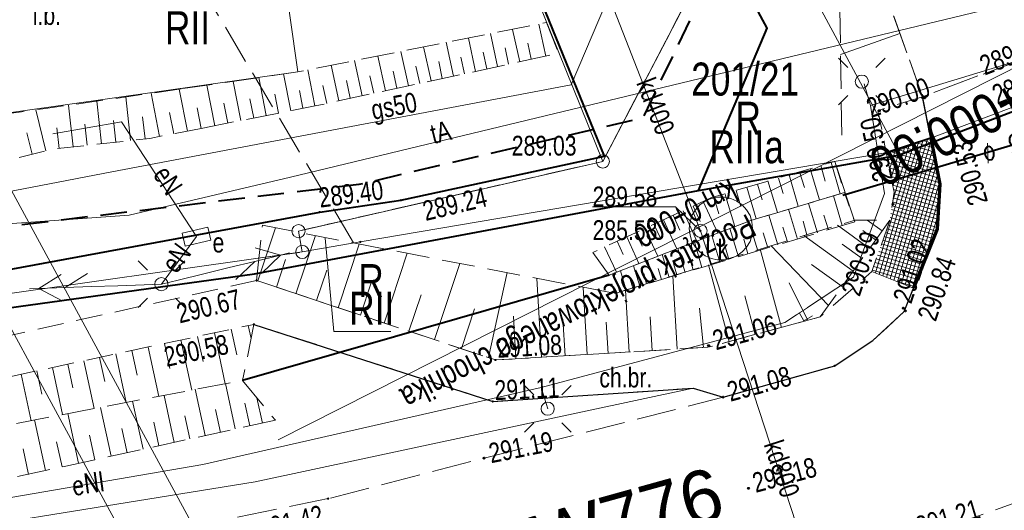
# Model space of a CAD drawing. Header units: metres. Extents: x 7437397 to 7437776, y 5556446 to 5556944.
# Tile 7 of 45: x 7437481 to 7437519, y 5556674 to 5556692. Entities that reach past the tile are written whole.
import ezdxf
from ezdxf.enums import TextEntityAlignment as Align

# ---------------------------------------------------------------- set-up
doc = ezdxf.new("R2010")
doc.units = ezdxf.units.M
doc.header["$MEASUREMENT"] = 0
for name, pattern in [('BUBZ01-500', [1.75, 1.25, -0.5]), ('DGN Style 2', [6.14715, 3.68829, -2.45886]), ('EGBK02-500', [2, 1.5, -0.5]), ('EGBU01-500', [1, 0.5, -0.5]), ('KTCR02-500', [1.5, 1, -0.5]), ('KTJZ01-500', [2, 1.5, -0.5])]:
    doc.linetypes.add(name, pattern=pattern)
doc.layers.get('0').update_dxf_attribs({"color": 250, "lineweight": 5})
for name, color, linetype, lineweight in [('202-Punkt graniczny stabilizowany trwale', 7, 'Continuous', 5), ('203-Punkt załamania granicy działki nie stabilizowany', 7, 'Continuous', 5), ('510-Podpora jednosłupowa symb.-STPOW', 7, 'Continuous', 5), ('_arkusz', 7, 'Continuous', 13), ('BUBZ01', 250, 'Continuous', 5), ('BUBZ01_1', 250, 'Continuous', 5), ('BUIB02_01', 250, 'Continuous', 5), ('BUIB05_01', 250, 'Continuous', 5), ('BUIB12_03', 250, 'Continuous', 5), ('D_kilometraz', 7, 'Continuous', 13), ('D_kraweznik', 7, 'Continuous', 70), ('D_kraweznik obnizony', 7, 'DGN Style 2', 70), ('D_obrzeze', 7, 'Continuous', 40), ('D_opisy', 7, 'Continuous', 13), ('D_zakres', 7, 'DGN Style 2', 13), ('EGBD03', 250, 'Continuous', 5), ('EGBK02', 250, 'Continuous', 5), ('EGBP04_02', 250, 'Continuous', 5), ('EGBP04_03', 250, 'Continuous', 5), ('EGBU01', 250, 'Continuous', 5), ('elementy drogowe', 250, 'Continuous', 5), ('inna budowla (powierzchnia)-Atr17', 7, 'Continuous', 5), ('KTCR02', 250, 'Continuous', 5), ('KTJZ01', 250, 'Continuous', 5), ('KTKR01', 250, 'Continuous', 5), ('KTOK01', 250, 'Continuous', 5), ('KTOK05_01', 250, 'Continuous', 5), ('latarnia na słupie lub maszcie (punkt)', 7, 'Continuous', 5), ('MPZP', 250, 'Continuous', 5), ('przewód elektroenergetyczny (linia)', 7, 'Continuous', 5), ('przewód elektroenergetyczny (linia)-Atr1', 7, 'Continuous', 5), ('przewód elektroenergetyczny niskiego napięcia (linia) - symbol', 7, 'Continuous', 5), ('przewód kanalizacyjny (linia)', 7, 'Continuous', 5), ('przewód kanalizacyjny (linia)-Atr1', 7, 'Continuous', 5), ('przewód telekomunikacyjny (linia) - symbol', 7, 'Continuous', 5), ('punkt o określonej wysokości (sieć kanalizacyjna)', 7, 'Continuous', 5), ('punkt o określonej wysokości (sieć kanalizacyjna)-Atr2', 7, 'Continuous', 5), ('punkt o określonej wysokości (sieć kanalizacyjna)-Atr3', 7, 'Continuous', 5), ('punkt wysokościowy naturalny', 7, 'Continuous', 5), ('punkt wysokościowy sztuczny', 7, 'Continuous', 5), ('RTPW01', 250, 'Continuous', 5), ('RTPW02', 250, 'Continuous', 5), ('rzedne dla projektanta', 250, 'Continuous', 5), ('SUPE', 250, 'Continuous', 5), ('SUPE_01', 250, 'Continuous', 5), ('SUPG_01', 250, 'Continuous', 5), ('SUPT_01', 250, 'Continuous', 5), ('SUSM01', 250, 'Continuous', 5), ('SUSM04_01_E', 250, 'Continuous', 5), ('szafa elektroenergetyczna (punkt)', 7, 'Continuous', 5), ('szafa elektroenergetyczna (punkt)-Atr17', 7, 'Continuous', 5), ('słup (punkt)', 7, 'Continuous', 5), ('Warstwa 14', 250, 'Continuous', 5), ('właz - siec kanalizacyjna (powierzchnia)', 7, 'Continuous', 5), ('właz okrągły - siec kanalizacyjna (punkt)', 7, 'Continuous', 5), ('właz okrągły - siec kanalizacyjna (punkt)-Atr17', 7, 'Continuous', 5)]:
    doc.layers.add(name, color=color, linetype=linetype, lineweight=lineweight)
doc.layers.add('DS_chodniki przebrukowanie', color=7, linetype='Continuous', lineweight=0, true_color=0x00aaaa)
doc.styles.get("Standard").update_dxf_attribs({"font": 'txt.shx', "width": 0.75})
doc.styles.add('Style-Arial', font='arial.ttf')
doc.styles.add('Style-Arial Narrow', font='ARIALN.TTF')
doc.linetypes.add('KTOK01-500', pattern='A,1.75,[13,dgnlstyle-rozp_2015.shx,S=0.002778,R=0,X=0,Y=0],1.75', length=3.5)
doc.linetypes.add('KTOK05_01-500', pattern='A,3.75,[13,dgnlstyle-rozp_2015.shx,S=0.002778,R=0,X=0,Y=0],3.75', length=7.5)

# ---------------------------------------------------------------- blocks, each defined once
blk = doc.blocks.new('PW01')
at = {"layer": 'punkt wysokościowy naturalny', "linetype": 'Continuous', "lineweight": 13}
h = blk.add_hatch(color=0, dxfattribs=at)
edge = h.paths.add_edge_path()
edge.add_arc((0, 0), 0.45, 0, 360)
blk = doc.blocks.new('US22')
at = {"color": 0, "linetype": 'Continuous', "lineweight": 13, "ltscale": 10}
blk.add_circle((0, 0), 2.5, dxfattribs=at)
blk = doc.blocks.new('203')
at = {"layer": '203-Punkt załamania granicy działki nie stabilizowany', "linetype": 'Continuous', "lineweight": 13}
h = blk.add_hatch(color=96, dxfattribs=at)
edge = h.paths.add_edge_path()
edge.add_arc((0, 0), 0.45, 0, 360)
blk = doc.blocks.new('202')
at = {"layer": '202-Punkt graniczny stabilizowany trwale', "color": 96, "linetype": 'Continuous', "lineweight": 13}
blk.add_circle((0, 0), 2.5, dxfattribs=at)
blk = doc.blocks.new('PW02')
at = {"layer": 'punkt wysokościowy sztuczny', "linetype": 'Continuous', "lineweight": 13}
h = blk.add_hatch(color=0, dxfattribs=at)
edge = h.paths.add_edge_path()
edge.add_arc((0, 0), 0.45, 0, 360)
blk = doc.blocks.new('SM011')
at = {"layer": 'latarnia na słupie lub maszcie (punkt)', "color": 0, "linetype": 'Continuous', "lineweight": 13}
for p, q in [((-5.3, 5.31), (-8.83, 8.84)), ((5.31, 5.31), (8.84, 8.84)), ((-5.3, -5.3), (-8.83, -8.83)), ((5.31, -5.3), (8.84, -8.83))]:
    blk.add_line(p, q, dxfattribs=at)
blk = doc.blocks.new('SM04')
at = {"layer": 'słup (punkt)', "color": 0, "linetype": 'Continuous', "lineweight": 13}
blk.add_circle((0, 0), 2.5, dxfattribs=at)
blk = doc.blocks.new('PT01')
at = {"color": 0, "linetype": 'Continuous', "lineweight": 13, "ltscale": 10}
for p, q in [((46.5, 0), (37.84, 5)), ((6.5, 0), (0, 0)), ((6.5, 0), (16.5, 0)), ((16.5, 0), (26.5, 0)), ((26.5, 0), (36.5, 0)), ((36.5, 0), (27.84, -5)), ((36.5, 0), (46.5, 0)), ((46.5, 0), (50, 0))]:
    blk.add_line(p, q, dxfattribs=at)
blk = doc.blocks.new('PE04')
at = {"color": 0, "linetype": 'Continuous', "lineweight": 13, "ltscale": 10}
for p, q in [((46.5, 0), (37.84, 5)), ((6.5, 0), (0, 0)), ((6.5, 0), (16.5, 0)), ((16.5, 0), (26.5, 0)), ((26.5, 0), (36.5, 0)), ((36.5, 0), (46.5, 0)), ((46.5, 0), (37.84, -5)), ((46.5, 0), (50, 0))]:
    blk.add_line(p, q, dxfattribs=at)
blk = doc.blocks.new('510')
at = {"layer": '510-Podpora jednosłupowa symb.-STPOW', "color": 0, "linetype": 'Continuous', "lineweight": 13}
blk.add_circle((0, 0), 2.5, dxfattribs=at)
blk = doc.blocks.new('US18')
at = {"color": 0, "linetype": 'Continuous', "lineweight": 13, "ltscale": 10}
for p, q in [((-5, -2.5), (-5, 2.5)), ((-5, 2.5), (5, 2.5)), ((5, -2.5), (5, 2.5)), ((-5, -2.5), (5, -2.5))]:
    blk.add_line(p, q, dxfattribs=at)

msp = doc.modelspace()

# ---------------------------------------------------------------- hatches: boundary and pattern name
at = {"layer": 'DS_chodniki przebrukowanie', "lineweight": 0}
h = msp.add_hatch(dxfattribs=at)
h.set_pattern_fill('CROSSHATCH', color=256, style=0, pattern_type=2)
h.set_pattern_definition([(73.4667, (7437515.18039, 5556685.89555), (-0.143798, 0.042686), []), (343.4667, (7437515.18039, 5556685.89555), (0.042686, 0.143798), [])])
h.paths.add_polyline_path([(7437515.743, 5556687.941), (7437514.056, 5556687.39), (7437514.35, 5556685.9), (7437514.19, 5556684.84), (7437513.85, 5556683.865), (7437513.51, 5556682.89), (7437515.083, 5556682.26), (7437515.98, 5556684.5), (7437516.09, 5556686.202)])

# ---------------------------------------------------------------- linework, layer by layer
at = {"color": 7, "linetype": 'Continuous', "lineweight": 13}
msp.add_line((7437512.323, 5556691.103), (7437514.571, 5556691.908), dxfattribs=at)
at = {"color": 21, "linetype": 'Continuous', "lineweight": 13}
msp.add_line((7437512.323, 5556691.103), (7437514.571, 5556691.908), dxfattribs=at)
at = {"color": 7, "linetype": 'BUBZ01-500', "lineweight": 13, "flags": 128}
for points in [[(7437506.084, 5556709.904), (7437509.22, 5556704.47), (7437513.08, 5556696.07), (7437515.43, 5556689.51)], [(7437512.369, 5556688.054), (7437512.277, 5556694.143), (7437506.084, 5556709.904)]]:
    msp.add_lwpolyline(points, dxfattribs=at)
at = {"color": 21, "linetype": 'BUBZ01-500', "lineweight": 13, "flags": 128}
for points in [[(7437506.084, 5556709.904), (7437509.22, 5556704.47), (7437513.08, 5556696.07), (7437515.43, 5556689.51)], [(7437512.369, 5556688.054), (7437512.277, 5556694.143), (7437506.084, 5556709.904)]]:
    msp.add_lwpolyline(points, dxfattribs=at)
at = {"layer": 'BUBZ01', "color": 7, "linetype": 'BUBZ01-500', "lineweight": 13}
for p, q in [((7437490.09, 5556680.89), (7437489.66, 5556678.77)), ((7437489.66, 5556678.77), (7437490.9, 5556677.26))]:
    msp.add_line(p, q, dxfattribs=at)
at = {"layer": 'BUBZ01', "color": 7, "linetype": 'BUBZ01-500', "lineweight": 13, "flags": 128}
for points in [[(7437488.087, 5556688.312), (7437492.41, 5556689.16), (7437501.64, 5556691.15), (7437501.18, 5556692.32), (7437491.75, 5556690.45), (7437487.397, 5556689.817)], [(7437472.48, 5556675.574), (7437476.96, 5556676.35), (7437489.66, 5556678.77)], [(7437490.9, 5556677.26), (7437480.8, 5556675.05), (7437473.01, 5556673.91)]]:
    msp.add_lwpolyline(points, dxfattribs=at)
at = {"layer": 'BUBZ01', "color": 7, "linetype": 'Continuous', "lineweight": 13, "flags": 128}
for points in [[(7437501.15, 5556691.04), (7437500.89, 5556692.26)], [(7437499.32, 5556690.65), (7437499.05, 5556691.9)], [(7437500.16, 5556690.83), (7437499.89, 5556692.06)], [(7437496.8, 5556690.11), (7437496.52, 5556691.4)], [(7437497.65, 5556690.29), (7437497.37, 5556691.57)], [(7437498.49, 5556690.47), (7437498.22, 5556691.73)], [(7437500.6, 5556690.93), (7437500.47, 5556691.54)], [(7437495.07, 5556689.73), (7437494.78, 5556691.05)], [(7437495.94, 5556689.92), (7437495.66, 5556691.22)], [(7437498.07, 5556690.38), (7437497.93, 5556691.01)], [(7437498.91, 5556690.56), (7437498.77, 5556691.19)], [(7437499.74, 5556690.74), (7437499.61, 5556691.36)], [(7437493.3, 5556689.35), (7437493.01, 5556690.7)], [(7437494.19, 5556689.54), (7437493.9, 5556690.88)], [(7437496.37, 5556690.01), (7437496.23, 5556690.66)], [(7437497.22, 5556690.2), (7437497.09, 5556690.84)], [(7437491.49, 5556688.98), (7437491.21, 5556690.37)], [(7437492.4, 5556689.16), (7437492.13, 5556690.53)], [(7437494.63, 5556689.64), (7437494.48, 5556690.3)], [(7437495.5, 5556689.83), (7437495.36, 5556690.48)], [(7437488.6, 5556688.41), (7437488.3, 5556689.95)], [(7437489.59, 5556688.61), (7437489.3, 5556690.09)], [(7437490.55, 5556688.8), (7437490.27, 5556690.24)], [(7437492.85, 5556689.25), (7437492.7, 5556689.93)], [(7437493.74, 5556689.45), (7437493.6, 5556690.12)], [(7437486.51, 5556688), (7437486.19, 5556689.64)], [(7437487.57, 5556688.21), (7437487.26, 5556689.8)], [(7437491.02, 5556688.89), (7437490.88, 5556689.6)], [(7437491.94, 5556689.07), (7437491.81, 5556689.75)], [(7437483.24, 5556687.61), (7437483.06, 5556689.19)], [(7437484.31, 5556687.73), (7437484.13, 5556689.34)], [(7437485.41, 5556687.85), (7437485.23, 5556689.5)], [(7437489.1, 5556688.51), (7437488.95, 5556689.27)], [(7437490.08, 5556688.7), (7437489.93, 5556689.43)], [(7437482.2, 5556687.46), (7437481.82, 5556689.01)], [(7437487.05, 5556688.11), (7437486.89, 5556688.91)], [(7437488.09, 5556688.31), (7437487.94, 5556689.09)], [(7437483.77, 5556687.67), (7437483.68, 5556688.47)], [(7437484.86, 5556687.79), (7437484.77, 5556688.61)], [(7437485.97, 5556687.91), (7437485.87, 5556688.75)], [(7437481.68, 5556687.33), (7437481.48, 5556688.14)], [(7437482.71, 5556687.55), (7437482.62, 5556688.33)], [(7437511.57, 5556686.9), (7437511.74, 5556686.31)], [(7437511.96, 5556687.02), (7437512.31, 5556685.83)], [(7437510.37, 5556686.55), (7437510.72, 5556685.36)], [(7437510.77, 5556686.67), (7437510.95, 5556686.07)], [(7437511.17, 5556686.78), (7437511.52, 5556685.6)], [(7437509.17, 5556686.2), (7437509.35, 5556685.6)], [(7437509.57, 5556686.32), (7437509.93, 5556685.12)], [(7437509.97, 5556686.43), (7437510.15, 5556685.84)], [(7437507.94, 5556685.84), (7437508.31, 5556684.59)], [(7437508.36, 5556685.96), (7437508.54, 5556685.35)], [(7437508.77, 5556686.08), (7437509.12, 5556684.88)], [(7437507.11, 5556685.54), (7437507.67, 5556684.34)], [(7437507.52, 5556685.72), (7437507.71, 5556685.07)], [(7437511.45, 5556684.35), (7437511.11, 5556685.47)], [(7437512.38, 5556684.63), (7437512.05, 5556685.75)], [(7437506.35, 5556685.19), (7437506.88, 5556684.04)], [(7437506.73, 5556685.36), (7437507, 5556684.78)], [(7437510.69, 5556684.12), (7437510.35, 5556685.25)], [(7437511.86, 5556684.47), (7437511.69, 5556685.03)], [(7437505.25, 5556684.68), (7437505.5, 5556684.15)], [(7437505.61, 5556684.85), (7437506.12, 5556683.75)], [(7437505.98, 5556685.02), (7437506.23, 5556684.46)], [(7437509.19, 5556683.67), (7437508.85, 5556684.79)], [(7437509.94, 5556683.9), (7437509.6, 5556685.02)], [(7437511.06, 5556684.23), (7437510.9, 5556684.8)], [(7437513.9, 5556684.43), (7437513.33, 5556684.84)], [(7437490.23, 5556682.54), (7437490.9, 5556684.55)], [(7437504.56, 5556684.36), (7437504.8, 5556683.85)], [(7437504.9, 5556684.52), (7437505.39, 5556683.47)], [(7437508.45, 5556683.45), (7437508.13, 5556684.52)], [(7437509.56, 5556683.79), (7437509.39, 5556684.35)], [(7437510.31, 5556684.01), (7437510.14, 5556684.57)], [(7437513.42, 5556683.76), (7437512.2, 5556684.64)], [(7437513.65, 5556684.09), (7437513.17, 5556684.44)], [(7437491.68, 5556682.05), (7437492.42, 5556684.25)], [(7437493.28, 5556681.52), (7437494.08, 5556683.93)], [(7437503.85, 5556684.04), (7437504.08, 5556683.54)], [(7437504.22, 5556684.2), (7437504.68, 5556683.19)], [(7437507.07, 5556683.04), (7437506.78, 5556684.01)], [(7437507.74, 5556683.24), (7437507.44, 5556684.26)], [(7437508.81, 5556683.56), (7437508.65, 5556684.11)], [(7437512.8, 5556682.9), (7437510.93, 5556684.25)], [(7437513.14, 5556683.38), (7437512.38, 5556683.92)], [(7437495.02, 5556680.94), (7437495.9, 5556683.58)], [(7437503.38, 5556683.82), (7437503.83, 5556682.86)], [(7437506.43, 5556682.85), (7437506.15, 5556683.76)], [(7437507.4, 5556683.14), (7437507.25, 5556683.64)], [(7437508.09, 5556683.35), (7437507.93, 5556683.87)], [(7437510.08, 5556680.77), (7437509.28, 5556683.74)], [(7437490.94, 5556682.3), (7437491.29, 5556683.35)], [(7437496.93, 5556680.31), (7437497.89, 5556683.19)], [(7437505.25, 5556682.5), (7437505.01, 5556683.32)], [(7437505.82, 5556682.67), (7437505.56, 5556683.53)], [(7437506.12, 5556682.76), (7437505.99, 5556683.2)], [(7437506.74, 5556682.95), (7437506.6, 5556683.41)], [(7437492.46, 5556681.79), (7437492.85, 5556682.94)], [(7437498.98, 5556679.63), (7437499.68, 5556682.85)], [(7437504.2, 5556682.19), (7437503.98, 5556682.92)], [(7437504.71, 5556682.34), (7437504.48, 5556683.11)], [(7437504.97, 5556682.42), (7437504.86, 5556682.82)], [(7437505.53, 5556682.59), (7437505.41, 5556683)], [(7437508.1, 5556680.24), (7437507.32, 5556683.14)], [(7437512.38, 5556682.32), (7437511.22, 5556683.15)], [(7437494.13, 5556681.24), (7437494.55, 5556682.5)], [(7437500.99, 5556679.64), (7437500.81, 5556682.63)], [(7437503.95, 5556682.11), (7437503.84, 5556682.47)], [(7437504.45, 5556682.26), (7437504.34, 5556682.64)], [(7437506.13, 5556679.95), (7437505.96, 5556682.73)], [(7437502.72, 5556679.75), (7437502.57, 5556682.29)], [(7437504.31, 5556679.84), (7437504.17, 5556682.18)], [(7437495.96, 5556680.63), (7437496.42, 5556682.01)], [(7437509.09, 5556680.5), (7437508.69, 5556681.97)], [(7437497.95, 5556679.97), (7437498.45, 5556681.48)], [(7437507.13, 5556680.01), (7437506.97, 5556681.5)], [(7437500.02, 5556679.59), (7437499.92, 5556681.2)], [(7437501.89, 5556679.7), (7437501.8, 5556681.08)], [(7437503.51, 5556679.79), (7437503.44, 5556680.97)], [(7437505.18, 5556679.89), (7437505.11, 5556681.17)], [(7437488.59, 5556680.57), (7437489, 5556678.64)], [(7437489.23, 5556680.71), (7437489.44, 5556679.74)], [(7437489.87, 5556680.84), (7437489.98, 5556680.35)], [(7437487.32, 5556680.3), (7437487.73, 5556678.4)], [(7437487.95, 5556680.43), (7437488.16, 5556679.48)], [(7437485.46, 5556679.9), (7437485.66, 5556678.97)], [(7437486.08, 5556680.03), (7437486.48, 5556678.16)], [(7437486.7, 5556680.16), (7437486.9, 5556679.22)], [(7437483.64, 5556679.51), (7437484.03, 5556677.7)], [(7437484.24, 5556679.64), (7437484.44, 5556678.73)], [(7437484.85, 5556679.77), (7437485.24, 5556677.93)], [(7437481.86, 5556679.13), (7437482.05, 5556678.24)], [(7437482.45, 5556679.25), (7437482.83, 5556677.47)], [(7437483.04, 5556679.38), (7437483.23, 5556678.48)], [(7437481.27, 5556679), (7437481.65, 5556677.24)], [(7437488.24, 5556676.68), (7437487.86, 5556678.43)], [(7437489.38, 5556676.93), (7437489.01, 5556678.65)], [(7437485.89, 5556676.16), (7437485.49, 5556677.98)], [(7437487.07, 5556676.42), (7437486.68, 5556678.2)], [(7437490.41, 5556677.15), (7437490.2, 5556678.11)], [(7437484.68, 5556675.9), (7437484.27, 5556677.74)], [(7437488.82, 5556676.8), (7437488.63, 5556677.67)], [(7437489.93, 5556677.05), (7437489.74, 5556677.9)], [(7437482.19, 5556675.35), (7437481.77, 5556677.27)], [(7437483.44, 5556675.63), (7437483.03, 5556677.51)], [(7437487.66, 5556676.55), (7437487.47, 5556677.43)], [(7437485.28, 5556676.03), (7437485.08, 5556676.95)], [(7437486.48, 5556676.29), (7437486.29, 5556677.19)], [(7437484.06, 5556675.76), (7437483.86, 5556676.69)], [(7437481.55, 5556675.21), (7437481.34, 5556676.18)], [(7437482.82, 5556675.49), (7437482.61, 5556676.44)]]:
    msp.add_lwpolyline(points, dxfattribs=at)
at = {"layer": 'BUBZ01', "color": 7, "linetype": 'BUBZ01-500', "lineweight": 13, "flags": 128}
msp.add_lwpolyline([(7437503.55, 5556682.75), (7437502.93, 5556683.61), (7437507.43, 5556685.69), (7437512.11, 5556687.06), (7437512.47, 5556685.88), (7437508.92, 5556684.82), (7437506.71, 5556683.98), (7437503.55, 5556682.75)], close=True, dxfattribs=at)
at = {"layer": 'BUBZ01_1', "color": 7, "linetype": 'Continuous', "lineweight": 13}
msp.add_line((7437515.44, 5556689.593), (7437515.405, 5556689.581), dxfattribs=at)
at = {"layer": 'BUIB02_01', "color": 7, "linetype": 'Continuous', "lineweight": 13}
msp.add_line((7437512.11, 5556687.06), (7437512.86, 5556684.77), dxfattribs=at)
at = {"layer": 'BUIB02_01', "color": 212, "linetype": 'Continuous', "lineweight": 40, "flags": 128}
msp.add_lwpolyline([(7437506.941, 5556685.963), (7437509.534, 5556692.104), (7437498.91, 5556711.759)], dxfattribs=at)
at = {"layer": 'BUIB05_01', "color": 7, "linetype": 'Continuous', "lineweight": 40}
for p, q in [((7437524.05, 5556689.22), (7437512.41, 5556685.77)), ((7437503.55, 5556682.75), (7437489.66, 5556678.77))]:
    msp.add_line(p, q, dxfattribs=at)
at = {"layer": 'BUIB12_03', "color": 7, "linetype": 'Continuous', "lineweight": 13, "flags": 128}
msp.add_lwpolyline([(7437473.91, 5556694.22), (7437474.79, 5556688.98), (7437477.51, 5556689.46), (7437477.67, 5556688.46), (7437491.75, 5556690.45), (7437490.87, 5556696.69), (7437473.91, 5556694.22)], close=True, dxfattribs=at)
at = {"layer": 'D_kraweznik'}
msp.add_line((7437515.98, 5556684.5), (7437515.083, 5556682.26), dxfattribs=at)
at = {"layer": 'D_kraweznik obnizony'}
for p, q in [((7437515.743, 5556687.941), (7437516.09, 5556686.202)), ((7437516.09, 5556686.202), (7437515.98, 5556684.5))]:
    msp.add_line(p, q, dxfattribs=at)
at = {"layer": 'D_obrzeze'}
msp.add_line((7437515.743, 5556687.941), (7437514.056, 5556687.39), dxfattribs=at)
at = {"layer": 'D_zakres'}
msp.add_line((7437513.51, 5556682.89), (7437515.083, 5556682.26), dxfattribs=at)
at = {"layer": 'EGBD03', "color": 96, "linetype": 'Continuous', "lineweight": 13}
for q in [(7437491.92, 5556683.63), (7437470.864, 5556680.65)]:
    msp.add_line((7437490.335, 5556683.406), q, dxfattribs=at)
at = {"layer": 'EGBD03', "color": 96, "linetype": 'Continuous', "lineweight": 13, "flags": 128}
for points in [[(7437500.826, 5556712.754), (7437514.47, 5556687.46)], [(7437503.31, 5556687.06), (7437498.82, 5556698.2)], [(7437503.31, 5556687.06), (7437508.01, 5556696.05)], [(7437514.47, 5556687.46), (7437522.86, 5556690.63)], [(7437494.12, 5556684.01), (7437514.47, 5556687.46)], [(7437493.38, 5556684.79), (7437503.31, 5556687.06)], [(7437493.38, 5556684.79), (7437491.78, 5556684.42)], [(7437491.92, 5556683.63), (7437491.78, 5556684.42)], [(7437491.92, 5556683.63), (7437494.12, 5556684.01)], [(7437495.279, 5556680.622), (7437493.119, 5556680.622), (7437492.784, 5556684.148)], [(7437490.335, 5556683.406), (7437491.92, 5556683.63)]]:
    msp.add_lwpolyline(points, dxfattribs=at)
at = {"layer": 'EGBK02', "color": 96, "linetype": 'EGBK02-500', "lineweight": 13, "flags": 128}
for points in [[(7437493.866, 5556683.974), (7437482.458, 5556703.133)], [(7437503.31, 5556687.06), (7437508.01, 5556696.05)], [(7437493.38, 5556684.79), (7437503.31, 5556687.06)], [(7437491.78, 5556684.42), (7437493.38, 5556684.79)], [(7437491.92, 5556683.63), (7437491.78, 5556684.42)], [(7437490.335, 5556683.406), (7437491.92, 5556683.63)]]:
    msp.add_lwpolyline(points, dxfattribs=at)
at = {"layer": 'EGBU01', "color": 96, "linetype": 'EGBU01-500', "lineweight": 13, "flags": 128}
for points in [[(7437503.31, 5556687.06), (7437508.01, 5556696.05)], [(7437508.01, 5556696.05), (7437503.31, 5556687.06)], [(7437493.38, 5556684.79), (7437503.31, 5556687.06)], [(7437503.31, 5556687.06), (7437493.38, 5556684.79)], [(7437491.78, 5556684.42), (7437493.38, 5556684.79)], [(7437493.38, 5556684.79), (7437491.78, 5556684.42)], [(7437491.92, 5556683.63), (7437491.78, 5556684.42)], [(7437491.78, 5556684.42), (7437491.92, 5556683.63)], [(7437490.335, 5556683.406), (7437491.92, 5556683.63)], [(7437491.92, 5556683.63), (7437490.335, 5556683.406)]]:
    msp.add_lwpolyline(points, dxfattribs=at)
at = {"layer": 'KTCR02', "color": 7, "linetype": 'KTCR02-500', "lineweight": 13, "flags": 128}
for points in [[(7437468.84, 5556686.21), (7437475.98, 5556687.35), (7437477.67, 5556688.46), (7437482.19, 5556689.06), (7437487.397, 5556689.817)], [(7437488.087, 5556688.312), (7437486.14, 5556687.93), (7437482.5, 5556687.53), (7437476.38, 5556686.04)], [(7437490.19, 5556682.55), (7437476.15, 5556679.43), (7437471.569, 5556678.437)], [(7437472.031, 5556676.985), (7437476.68, 5556678.02), (7437490.09, 5556680.89)]]:
    msp.add_lwpolyline(points, dxfattribs=at)
at = {"layer": 'KTJZ01', "color": 7, "linetype": 'KTJZ01-500', "lineweight": 13, "flags": 128}
msp.add_lwpolyline([(7437507.857, 5556716.436), (7437504.491, 5556714.673), (7437509.22, 5556704.47), (7437510.97, 5556700.57), (7437513.08, 5556696.07), (7437515.43, 5556689.51), (7437520.46, 5556691.39), (7437518.97, 5556694.06), (7437515.57, 5556700.2), (7437512.44, 5556706.68), (7437507.857, 5556716.436)], close=True, dxfattribs=at)
msp.add_lwpolyline([(7437492.9, 5556674.29), (7437483.95, 5556672.46), (7437475.05, 5556671.17), (7437473.923, 5556671.041)], dxfattribs=at)
at = {"layer": 'KTOK01', "color": 7, "linetype": 'KTOK01-500', "lineweight": 13, "flags": 128}
msp.add_lwpolyline([(7437506.73, 5556678.47), (7437490.14, 5556674.93), (7437473.536, 5556672.257)], dxfattribs=at)
at = {"layer": 'KTOK05_01', "color": 7, "linetype": 'KTOK05_01-500', "lineweight": 40, "flags": 128}
msp.add_lwpolyline([(7437470.765, 5556680.962), (7437472.26, 5556681.23), (7437477.51, 5556682.36), (7437492.58, 5556685.14), (7437495.66, 5556685.59), (7437503.37, 5556687.26), (7437498.93, 5556698.16)], dxfattribs=at)
at = {"layer": 'MPZP', "color": 212, "linetype": 'KTCR02-500', "lineweight": 40, "flags": 128}
msp.add_lwpolyline([(7437497.375, 5556710.955), (7437506.891, 5556692.994), (7437504.828, 5556688.703), (7437494.07, 5556686.185), (7437470.017, 5556683.31)], dxfattribs=at)
at = {"layer": 'przewód elektroenergetyczny (linia)', "color": 1, "linetype": 'Continuous', "lineweight": 13, "flags": 128}
msp.add_lwpolyline([(7437487.91, 5556684.21), (7437485.07, 5556688.56), (7437482.46, 5556688.1)], dxfattribs=at)
at = {"layer": 'przewód kanalizacyjny (linia)', "color": 36, "linetype": 'Continuous', "lineweight": 13, "flags": 128}
for points in [[(7437507.01, 5556684.43), (7437502.87, 5556695.03), (7437502.28, 5556697.34)], [(7437507.01, 5556684.43), (7437512.46, 5556667.77)]]:
    msp.add_lwpolyline(points, dxfattribs=at)
at = {"layer": 'punkt o określonej wysokości (sieć kanalizacyjna)-Atr2', "color": 7, "flags": 128}
msp.add_lwpolyline([(7437507.01, 5556684.43), (7437506.07, 5556685.34), (7437502.924, 5556685.34)], dxfattribs=at)
at = {"layer": 'rzedne dla projektanta', "color": 7, "linetype": 'Continuous', "lineweight": 40}
for centre in [(7437515.44, 5556689.46), (7437515.51, 5556689.47), (7437513.79, 5556688.98), (7437514.31, 5556685.44), (7437516.04, 5556685.63), (7437513.32, 5556682.49), (7437514.7, 5556681.5), (7437514.78, 5556681.4), (7437507.32, 5556680.08), (7437507.87, 5556678.13), (7437498.81, 5556675.82), (7437508.83, 5556674.68)]:
    msp.add_circle(centre, 0.0225, dxfattribs=at)
at = {"layer": 'SUPE', "color": 1, "linetype": 'Continuous', "lineweight": 13, "flags": 128}
msp.add_lwpolyline([(7437487.91, 5556684.21), (7437486.58, 5556682.41)], dxfattribs=at)
at = {"layer": 'SUPE_01', "color": 1, "linetype": 'Continuous', "lineweight": 13}
msp.add_line((7437501.223, 5556677.696), (7437500.974, 5556678.503), dxfattribs=at)
at = {"layer": 'SUPE_01', "color": 1, "linetype": 'Continuous', "lineweight": 13, "flags": 128}
msp.add_lwpolyline([(7437601.635, 5556725.162), (7437600.216, 5556724.388), (7437574.398, 5556710.521), (7437552.37, 5556698.835), (7437529.759, 5556688.702), (7437521.807, 5556691.71), (7437513.451, 5556689.173), (7437513.22, 5556690)], dxfattribs=at)
at = {"layer": 'SUPG_01', "color": 52, "linetype": 'Continuous', "lineweight": 13, "flags": 128}
msp.add_lwpolyline([(7437469.859, 5556683.807), (7437484.7, 5556686.66), (7437502.11, 5556689.96), (7437505.33, 5556697.53)], dxfattribs=at)
at = {"layer": 'SUPT_01', "color": 30, "linetype": 'Continuous', "lineweight": 13}
msp.add_line((7437485.362, 5556685.024), (7437469.828, 5556683.905), dxfattribs=at)
at = {"layer": 'SUPT_01', "color": 30, "linetype": 'Continuous', "lineweight": 13, "flags": 128}
msp.add_lwpolyline([(7437624.834, 5556744.449), (7437603.973, 5556732.899), (7437579.114, 5556719.1), (7437574.314, 5556716.425), (7437544.39, 5556702.175), (7437531.441, 5556696.093), (7437491.469, 5556686.466), (7437485.362, 5556685.024)], dxfattribs=at)
at = {"layer": 'Warstwa 14', "color": 7, "linetype": 'Continuous', "lineweight": 13}
msp.add_line((7437517.915, 5556686.995), (7437517.89, 5556687.746), dxfattribs=at)
at = {"layer": 'właz - siec kanalizacyjna (powierzchnia)', "color": 36, "linetype": 'Continuous', "lineweight": 13, "flags": 128}
msp.add_lwpolyline([(7437508.99, 5556684.52), (7437508.96, 5556684.27), (7437508.89, 5556684.03), (7437508.76, 5556683.81), (7437508.59, 5556683.63), (7437508.39, 5556683.48), (7437508.16, 5556683.38), (7437507.92, 5556683.33), (7437507.66, 5556683.33), (7437507.42, 5556683.38), (7437507.19, 5556683.48), (7437506.99, 5556683.63), (7437506.82, 5556683.81), (7437506.69, 5556684.03), (7437506.62, 5556684.27), (7437506.59, 5556684.52), (7437506.62, 5556684.77), (7437506.69, 5556685.01), (7437506.82, 5556685.23), (7437506.99, 5556685.41), (7437507.19, 5556685.56), (7437507.42, 5556685.66), (7437507.66, 5556685.71), (7437507.92, 5556685.71), (7437508.16, 5556685.66), (7437508.39, 5556685.56), (7437508.59, 5556685.41), (7437508.76, 5556685.23), (7437508.89, 5556685.01), (7437508.96, 5556684.77), (7437508.99, 5556684.52)], close=True, dxfattribs=at)

# ---------------------------------------------------------------- block references
at = {"layer": 'EGBP04_02', "color": 96, "linetype": 'Continuous', "lineweight": 13, "xscale": 0.1, "yscale": 0.1, "zscale": 0.1}
for p in [(7437503.31, 5556687.06), (7437491.78, 5556684.42), (7437491.92, 5556683.63)]:
    msp.add_blockref('202', p, dxfattribs=at)
at = {"layer": 'EGBP04_03', "color": 96, "linetype": 'Continuous', "lineweight": 13, "xscale": 0.1, "yscale": 0.1, "zscale": 0.1}
for p in [(7437514.47, 5556687.46), (7437493.38, 5556684.79), (7437494.12, 5556684.01)]:
    msp.add_blockref('203', p, dxfattribs=at)
at = {"layer": 'przewód elektroenergetyczny niskiego napięcia (linia) - symbol', "color": 1, "linetype": 'Continuous', "lineweight": 13, "xscale": 0.1, "yscale": 0.1, "zscale": 0.1}
for rotation in [13.705, 181.974]:
    msp.add_blockref('PE04', (7437486.58, 5556682.41), dxfattribs=dict(at, rotation=rotation))
at = {"layer": 'przewód telekomunikacyjny (linia) - symbol', "color": 30, "linetype": 'Continuous', "lineweight": 13, "xscale": 0.1, "yscale": 0.1, "zscale": 0.1}
for rotation in [13.705, 181.974]:
    msp.add_blockref('PT01', (7437486.58, 5556682.41), dxfattribs=dict(at, rotation=rotation))
at = {"layer": 'punkt o określonej wysokości (sieć kanalizacyjna)', "color": 7, "linetype": 'Continuous', "lineweight": 13, "xscale": 0.1, "yscale": 0.1, "zscale": 0.1}
msp.add_blockref('PW01', (7437507.01, 5556684.43), dxfattribs=at)
at = {"layer": 'RTPW02', "color": 7, "linetype": 'Continuous', "lineweight": 13, "xscale": 0.1, "yscale": 0.1, "zscale": 0.1}
for p in [(7437515.43, 5556689.51), (7437503.37, 5556687.26), (7437495.66, 5556685.59), (7437492.58, 5556685.14), (7437490.19, 5556682.55), (7437490.09, 5556680.89), (7437499.24, 5556679.54), (7437512.1, 5556679.32), (7437499.14, 5556677.97), (7437492.9, 5556674.29)]:
    msp.add_blockref('PW02', p, dxfattribs=at)
at = {"layer": 'SUSM01', "color": 7, "linetype": 'Continuous', "lineweight": 13, "xscale": 0.1, "yscale": 0.1, "zscale": 0.1}
for p in [(7437513.13, 5556690.08), (7437486.58, 5556682.41), (7437501.223, 5556677.696)]:
    msp.add_blockref('SM011', p, dxfattribs=at)
at = {"layer": 'SUSM04_01_E', "color": 7, "linetype": 'Continuous', "lineweight": 13, "xscale": 0.1, "yscale": 0.1, "zscale": 0.1}
for name, p in [('SM04', (7437513.13, 5556690.08)), ('510', (7437486.58, 5556682.41)), ('SM04', (7437501.223, 5556677.696))]:
    msp.add_blockref(name, p, dxfattribs=at)
at = {"layer": 'szafa elektroenergetyczna (punkt)', "color": 7, "linetype": 'Continuous', "lineweight": 13, "xscale": 0.1, "yscale": 0.1, "zscale": 0.1, "rotation": 12.961}
msp.add_blockref('US18', (7437487.91, 5556684.21), dxfattribs=at)
at = {"layer": 'właz okrągły - siec kanalizacyjna (punkt)', "color": 7, "linetype": 'Continuous', "lineweight": 13, "xscale": 0.1, "yscale": 0.1, "zscale": 0.1}
msp.add_blockref('US22', (7437507.01, 5556684.43), dxfattribs=at)

# ---------------------------------------------------------------- texts
at = {"layer": 'D_kilometraz', "insert": (7437517.158, 5556687.674), "char_height": 1.5, "attachment_point": 2, "rotation": 206.8008, "line_spacing_factor": 1.4, "style": 'Style-Arial Narrow'}
msp.add_mtext('0+000.00', dxfattribs=at)
at = {"layer": 'D_opisy', "style": 'Style-Arial'}
msp.add_text('DW776', height=2, rotation=15.4945, dxfattribs=at).set_placement((7437498.798, 5556672.068), align=Align.MIDDLE_LEFT)
at = {"layer": 'D_opisy', "insert": (7437509.199, 5556684.294), "char_height": 0.9, "attachment_point": 1, "rotation": 206.8008}
msp.add_mtext('\\pt11;\\fArial|b0|i0|c238238|p39;Początek projektowanego chodnika\\Pkm 0+000', dxfattribs=at)
at = {"layer": 'EGBD03', "color": 96, "linetype": 'Continuous', "lineweight": 30, "insert": (7437506.659, 5556689.534), "char_height": 1.25, "attachment_point": 7, "line_spacing_factor": 0.6}
msp.add_mtext('\\FWORKING_1250;\\H1x;\\W0.8;201/21', dxfattribs=at)
at = {"layer": 'EGBK02', "color": 96, "linetype": 'Continuous', "lineweight": 30, "char_height": 1.25, "attachment_point": 1, "line_spacing_factor": 0.6}
for s, insert in [('\\FWORKING_1250;\\H1x;\\W0.8;RII', (7437486.716, 5556692.748)), ('\\FWORKING_1250;\\H1x;\\W0.8;RIIIa', (7437507.349, 5556688.241)), ('\\FWORKING_1250;\\H1x;\\W0.8;RII', (7437493.698, 5556682.13))]:
    msp.add_mtext(s, dxfattribs=dict(at, insert=insert))
at = {"layer": 'EGBU01', "color": 96, "linetype": 'Continuous', "lineweight": 30, "char_height": 1.25, "attachment_point": 7, "line_spacing_factor": 0.6}
for insert in [(7437508.34, 5556688.069), (7437494.044, 5556681.921)]:
    msp.add_mtext('\\FWORKING_1250;\\H1x;\\W0.8;R', dxfattribs=dict(at, insert=insert))
at = {"layer": 'inna budowla (powierzchnia)-Atr17', "color": 7, "insert": (7437481.707, 5556692.217), "char_height": 0.75, "attachment_point": 7, "line_spacing_factor": 0.6}
msp.add_mtext('\\FWORKING_1250;\\H1x;\\W0.8;i.b.', dxfattribs=at)
at = {"layer": 'KTCR02', "color": 7, "linetype": 'Continuous', "lineweight": 13, "insert": (7437503.18, 5556678.49), "char_height": 0.75, "attachment_point": 7, "line_spacing_factor": 0.6}
msp.add_mtext('\\FWORKING_1250;\\H1x;\\W0.8;ch.br.', dxfattribs=at)
at = {"layer": 'przewód elektroenergetyczny (linia)-Atr1', "color": 1, "insert": (7437486.546, 5556686.765), "char_height": 0.75, "attachment_point": 4, "rotation": 303.139, "line_spacing_factor": 0.6}
msp.add_mtext('\\FWORKING_1250;\\H1x;\\W0.8;eN', dxfattribs=at)
at = {"layer": 'przewód kanalizacyjny (linia)-Atr1', "color": 36, "char_height": 0.75, "attachment_point": 7, "line_spacing_factor": 0.6}
for s, insert, rotation in [('\\FWORKING_1250;\\H1x;\\W0.8;kd400', (7437504.557, 5556690.029), 291.334), ('\\FWORKING_1250;\\H1x;\\W0.8;kd800', (7437509.392, 5556676.342), 288.114)]:
    msp.add_mtext(s, dxfattribs=dict(at, insert=insert, rotation=rotation))
at = {"layer": 'punkt o określonej wysokości (sieć kanalizacyjna)-Atr2', "color": 36, "insert": (7437502.924, 5556685.348), "char_height": 0.75, "attachment_point": 7, "line_spacing_factor": 0.6}
msp.add_mtext('\\FWORKING_1250;\\H1x;\\W0.8;289.58', dxfattribs=at)
at = {"layer": 'punkt o określonej wysokości (sieć kanalizacyjna)-Atr3', "color": 36, "insert": (7437502.924, 5556684.072), "char_height": 0.75, "attachment_point": 7, "line_spacing_factor": 0.6}
msp.add_mtext('\\FWORKING_1250;\\H1x;\\W0.8;285.58', dxfattribs=at)
at = {"layer": 'RTPW01', "color": 7, "linetype": 'Continuous', "lineweight": 13, "insert": (7437499.86, 5556688.03), "char_height": 0.75, "attachment_point": 1, "line_spacing_factor": 0.6}
msp.add_mtext('\\FWORKING_1250;\\H1x;\\W0.8;289.03', dxfattribs=at)
at = {"layer": 'RTPW01', "color": 7, "linetype": 'Continuous', "lineweight": 13, "char_height": 0.75, "line_spacing_factor": 0.6}
for s, insert, attachment_point, rotation in [('\\FWORKING_1250;\\H1x;\\W0.8;289.40', (7437492.5, 5556686.05), 1, 7.552), ('\\FWORKING_1250;\\H1x;\\W0.8;289.24', (7437496.42, 5556685.53), 1, 13.533), ('\\FWORKING_1250;\\H1x;\\W0.8;291.08', (7437499.288, 5556680.37), 1, 3.144), ('\\FWORKING_1250;\\H1x;\\W0.8;291.11', (7437499.192, 5556678.768), 1, 2.566), ('\\FWORKING_1250;\\H1x;\\W0.8;291.21', (7437515.322, 5556672.851), 7, 16.706)]:
    msp.add_mtext(s, dxfattribs=dict(at, insert=insert, attachment_point=attachment_point, rotation=rotation))
at = {"layer": 'RTPW02', "color": 7, "linetype": 'Continuous', "lineweight": 13, "char_height": 0.75, "attachment_point": 1, "line_spacing_factor": 0.6}
for s, insert, rotation in [('\\FWORKING_1250;\\H1x;\\W0.8;290.67', (7437487.092, 5556681.65), 13.7884), ('\\FWORKING_1250;\\H1x;\\W0.8;290.58', (7437486.622, 5556680.01), 12.012), ('\\FWORKING_1250;\\H1x;\\W0.8;291.42', (7437490.222, 5556673.484), 13.533)]:
    msp.add_mtext(s, dxfattribs=dict(at, insert=insert, rotation=rotation))
at = {"layer": 'rzedne dla projektanta', "color": 7, "linetype": 'Continuous', "lineweight": 0, "char_height": 0.75, "attachment_point": 7, "line_spacing_factor": 0.6}
for s, insert, rotation in [('\\FWORKING_1250;\\H1x;\\W0.8; 289.96', (7437517.584, 5556690.218), 21.3179), ('\\FWORKING_1250;\\H1x;\\W0.8; 289.79', (7437518.057, 5556689.109), 21.3179), ('\\FWORKING_1250;\\H1x;\\W0.8; 290.00', (7437513.281, 5556688.61), 20.5804), ('\\FWORKING_1250;\\H1x;\\W0.8; 290.50', (7437514.366, 5556686.175), 102.4539), ('\\FWORKING_1250;\\H1x;\\W0.8; 290.53', (7437517.986, 5556685.312), 105.6803), ('\\FWORKING_1250;\\H1x;\\W0.8; 290.99', (7437512.981, 5556681.697), 71.3251), ('\\FWORKING_1250;\\H1x;\\W0.8; 291.02', (7437514.937, 5556681.42), 71.3251), ('\\FWORKING_1250;\\H1x;\\W0.8; 290.84', (7437515.865, 5556680.747), 71.3251), ('\\FWORKING_1250;\\H1x;\\W0.8; 291.06', (7437507.385, 5556679.839), 15.1285), ('\\FWORKING_1250;\\H1x;\\W0.8; 291.08', (7437507.935, 5556677.889), 15.1285), ('\\FWORKING_1250;\\H1x;\\W0.8; 291.19', (7437498.859, 5556675.575), 11.2682), ('\\FWORKING_1250;\\H1x;\\W0.8; 291.18', (7437508.895, 5556674.439), 15.1285)]:
    msp.add_mtext(s, dxfattribs=dict(at, insert=insert, rotation=rotation))
at = {"layer": 'SUPE', "color": 1, "linetype": 'Continuous', "lineweight": 13, "insert": (7437487.151, 5556682.761), "char_height": 0.75, "attachment_point": 7, "rotation": 53.539, "line_spacing_factor": 0.6}
msp.add_mtext('\\FWORKING_1250;\\H1x;\\W0.8;eN', dxfattribs=at)
at = {"layer": 'SUPE_01', "color": 1, "linetype": 'Continuous', "lineweight": 13, "width": 0.8}
msp.add_text('eNI', height=0.75, rotation=8.0678, dxfattribs=at).set_placement((7437483.791, 5556674.877), align=Align.MIDDLE_CENTER)
at = {"layer": 'SUPG_01', "color": 7, "linetype": 'Continuous', "lineweight": 13, "insert": (7437494.652, 5556688.407), "char_height": 0.75, "attachment_point": 7, "rotation": 10.669, "line_spacing_factor": 0.6}
msp.add_mtext('\\FWORKING_1250;\\H1x;\\W0.8;gs50', dxfattribs=at)
at = {"layer": 'SUPT_01', "color": 30, "linetype": 'Continuous', "lineweight": 13, "insert": (7437497.256, 5556687.795), "char_height": 0.75, "attachment_point": 8, "rotation": 13.5423, "line_spacing_factor": 0.6}
msp.add_mtext('\\FWORKING;\\H1x;\\W0.8;tA', dxfattribs=at)
at = {"layer": 'szafa elektroenergetyczna (punkt)-Atr17', "color": 7, "insert": (7437488.52, 5556683.6), "char_height": 0.75, "attachment_point": 7, "line_spacing_factor": 0.6}
msp.add_mtext('\\FWORKING_1250;\\H1x;\\W0.8;e', dxfattribs=at)
at = {"layer": 'Warstwa 14', "color": 7, "linetype": 'Continuous', "lineweight": 13, "width": 0.8}
msp.add_text('o 900', height=0.75, rotation=12.7005, dxfattribs=at).set_placement((7437517.778, 5556687.069))
at = {"layer": 'właz okrągły - siec kanalizacyjna (punkt)-Atr17', "color": 7, "insert": (7437507.663, 5556683.349), "char_height": 0.75, "attachment_point": 7, "line_spacing_factor": 0.6}
msp.add_mtext('\\FWORKING_1250;\\H1x;\\W0.8;k', dxfattribs=at)

# ---------------------------------------------------------------- next in the draw order: wipeouts: each hides what was drawn before it
at = {"color": 7, "linetype": 'Continuous', "lineweight": 13, "ltscale": 10}
msp.add_wipeout([(7437510.432, 5556681.146), (7437510.434, 5556681.896), (7437511.083, 5556681.52)], dxfattribs=at).dxf.layer = 'elementy drogowe'

# ---------------------------------------------------------------- next in the draw order: linework, layer by layer
at = {"layer": '_arkusz', "flags": 128}
for points in [[(7437515.216, 5556617.416), (7437771.128, 5556756.173), (7437674.245, 5556934.858), (7437418.332, 5556796.101), (7437515.216, 5556617.416)], [(7437515.216, 5556617.416), (7437771.128, 5556756.173), (7437674.245, 5556934.858), (7437418.332, 5556796.101), (7437515.216, 5556617.416)], [(7437516.222, 5556620.805), (7437767.739, 5556757.179), (7437673.239, 5556931.468), (7437421.721, 5556795.095), (7437516.222, 5556620.805)], [(7437516.222, 5556620.805), (7437767.739, 5556757.179), (7437673.239, 5556931.468), (7437421.721, 5556795.095), (7437516.222, 5556620.805)]]:
    msp.add_lwpolyline(points, close=True, dxfattribs=at)
at = {"layer": 'BUBZ01', "color": 7, "linetype": 'BUBZ01-500', "lineweight": 13, "flags": 128}
for points in [[(7437503.55, 5556682.75), (7437506.71, 5556683.98), (7437508.92, 5556684.82), (7437512.47, 5556685.88), (7437512.86, 5556684.77), (7437503.77, 5556682.06), (7437503.55, 5556682.75)], [(7437490.29, 5556683.503), (7437490.19, 5556682.55), (7437499.24, 5556679.54), (7437507.29, 5556680.02), (7437511.55, 5556681.17), (7437514.19, 5556684.84), (7437512.87, 5556684.84), (7437503.77, 5556682.06), (7437490.41, 5556684.64), (7437490.29, 5556683.503)]]:
    msp.add_lwpolyline(points, close=True, dxfattribs=at)
at = {"layer": 'BUBZ01', "color": 7, "linetype": 'Continuous', "lineweight": 13, "flags": 128}
for points in [[(7437511.86, 5556681.6), (7437509.68, 5556683.87)], [(7437511.08, 5556681.04), (7437510.38, 5556682.46)]]:
    msp.add_lwpolyline(points, dxfattribs=at)
at = {"layer": 'BUIB02_01', "color": 212, "linetype": 'Continuous', "lineweight": 40, "flags": 128}
msp.add_lwpolyline([(7437471.018, 5556680.168), (7437490.105, 5556682.798), (7437506.941, 5556685.963), (7437514.516, 5556687.29), (7437530.92, 5556693.586), (7437543.72, 5556699.172), (7437579.76, 5556716.205), (7437631.582, 5556743.722), (7437615.039, 5556772.576)], dxfattribs=at)
at = {"layer": 'D_opisy'}
msp.add_line((7437520.46, 5556691.39), (7437491.005, 5556676.511), dxfattribs=at)
at = {"layer": 'elementy drogowe', "color": 7, "linetype": 'Continuous', "lineweight": 13, "ltscale": 10, "flags": 128}
msp.add_lwpolyline([(7437510.758, 5556681.333), (7437510.932, 5556681.029), (7437511.257, 5556681.216)], dxfattribs=at)
at = {"layer": 'KTCR02', "color": 7, "linetype": 'KTCR02-500', "lineweight": 13, "flags": 128}
msp.add_lwpolyline([(7437490.09, 5556680.89), (7437499.14, 5556677.97), (7437506.73, 5556678.47), (7437507.87, 5556678.13), (7437512.1, 5556679.32), (7437513.55, 5556680.28), (7437514.73, 5556681.38), (7437515.98, 5556684.5), (7437516.09, 5556686.202), (7437515.43, 5556689.51), (7437513.74, 5556688.99), (7437514.35, 5556685.9), (7437514.19, 5556684.84), (7437513.51, 5556682.89), (7437511.55, 5556681.17), (7437507.29, 5556680.02), (7437499.24, 5556679.54), (7437490.19, 5556682.55)], dxfattribs=at)
at = {"layer": 'KTJZ01', "color": 7, "linetype": 'KTJZ01-500', "lineweight": 13, "flags": 128}
msp.add_lwpolyline([(7437487.24, 5556665.88), (7437500.01, 5556668.65), (7437509.93, 5556671.34), (7437514.81, 5556672.66), (7437528.54, 5556677.57), (7437546.18, 5556685.08), (7437562.31, 5556693.39), (7437575.78, 5556700.17), (7437584.6, 5556705.2), (7437599.33, 5556712.79), (7437607.41, 5556717.03), (7437624.22, 5556725.75), (7437636.91, 5556731.79), (7437639.91, 5556733.3), (7437648.13, 5556737.1), (7437664.08, 5556744.94), (7437674.41, 5556750.47), (7437695.47, 5556762.01), (7437726.23, 5556778.98), (7437745.592, 5556790.579), (7437740.524, 5556799.89), (7437726.071, 5556794.065), (7437721.424, 5556793.261), (7437718.653, 5556793.684), (7437716.454, 5556794.853), (7437714.78, 5556796.65), (7437713.44, 5556798.18), (7437704.05, 5556814.76), (7437696.46, 5556806.77), (7437698.53, 5556806.84), (7437700.74, 5556806.26), (7437702.79, 5556804.94), (7437704.06, 5556803.16), (7437709.44, 5556793.77), (7437711.44, 5556790.12), (7437712.13, 5556787.63), (7437712.21, 5556785.35), (7437711.59, 5556783.66), (7437709.87, 5556781.76), (7437701.28, 5556777.09), (7437699.42, 5556776.48), (7437697.78, 5556776.19), (7437695.76, 5556776.41), (7437693.65, 5556777.51), (7437692.09, 5556778.89), (7437690.49, 5556781.22), (7437685.25, 5556778.28), (7437686.1, 5556775.03), (7437686.085, 5556773.72), (7437685.81, 5556772.51), (7437685.3, 5556771.32), (7437684.475, 5556769.98), (7437683.43, 5556768.68), (7437682.12, 5556767.23), (7437680.52, 5556765.9), (7437679.609, 5556765.424), (7437667.4, 5556758.73), (7437656.58, 5556752.94), (7437646.03, 5556747.24), (7437635.04, 5556741.31), (7437625.46, 5556735.97), (7437617.31, 5556731.03), (7437610.73, 5556727.32), (7437599.83, 5556721.28), (7437592.56, 5556717.41), (7437581.48, 5556711.39), (7437572.19, 5556706.38), (7437570.63, 5556705.57), (7437559.43, 5556699.57), (7437555.27, 5556697.37), (7437547.58, 5556693.6), (7437542.1, 5556690.99), (7437536.78, 5556688.64), (7437527.13, 5556684.56), (7437524.75, 5556685.69), (7437522.99, 5556687.15), (7437521.44, 5556689.45), (7437520.46, 5556691.39), (7437515.43, 5556689.51), (7437516.09, 5556686.202), (7437515.98, 5556684.5), (7437514.73, 5556681.38), (7437513.55, 5556680.28), (7437512.1, 5556679.32), (7437507.87, 5556678.13), (7437498.81, 5556675.82), (7437492.9, 5556674.29)], dxfattribs=at)
at = {"layer": 'KTKR01', "color": 7, "linetype": 'Continuous', "lineweight": 30, "flags": 128}
msp.add_lwpolyline([(7437490.09, 5556680.89), (7437499.14, 5556677.97), (7437506.73, 5556678.47), (7437507.87, 5556678.13), (7437512.1, 5556679.32), (7437513.55, 5556680.28), (7437514.73, 5556681.38), (7437515.98, 5556684.5), (7437516.09, 5556686.202), (7437515.43, 5556689.51)], dxfattribs=at)
at = {"layer": 'SUPE_01', "color": 1, "linetype": 'Continuous', "lineweight": 13, "flags": 128}
msp.add_lwpolyline([(7437513.451, 5556689.173), (7437513.987, 5556685.841), (7437512.818, 5556682.675), (7437510.206, 5556680.962), (7437500.974, 5556678.503), (7437488.15, 5556675.589), (7437473.288, 5556673.036)], dxfattribs=at)

doc.saveas('drawing.dxf')
